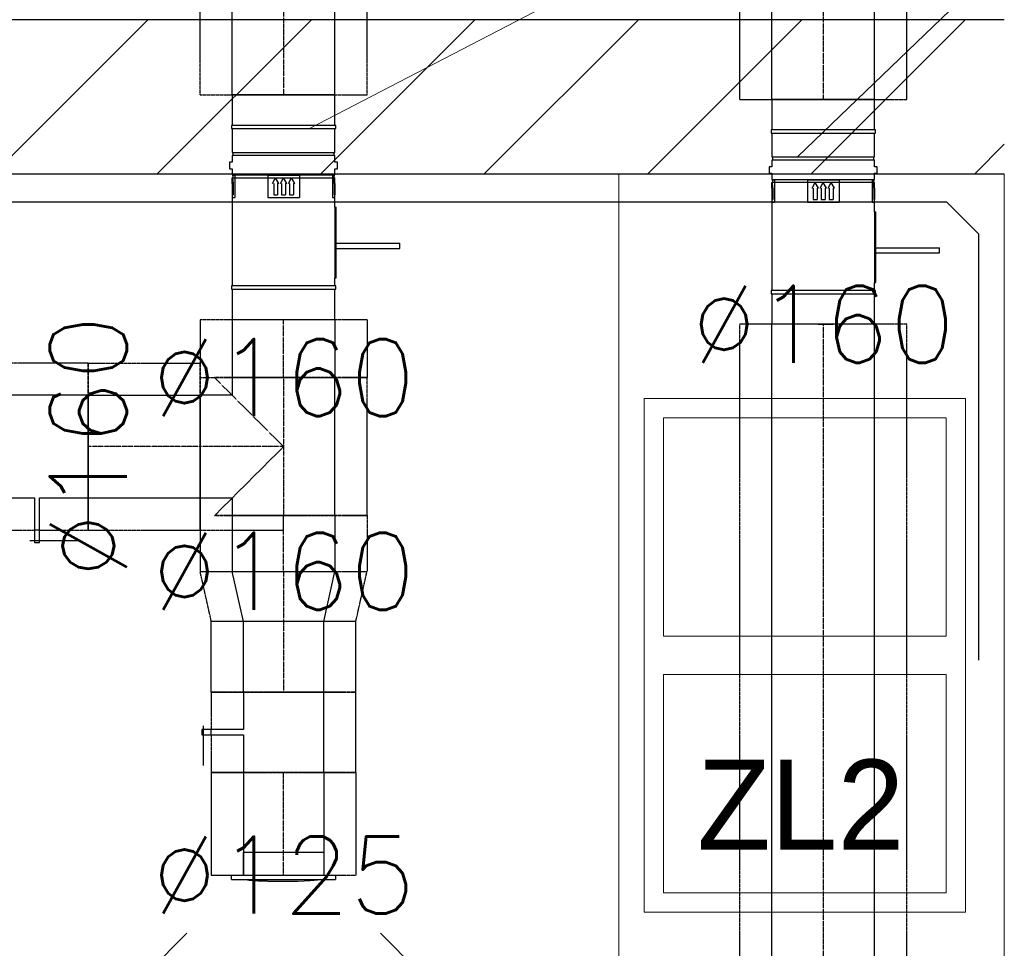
# Model space of a CAD drawing. Header units: millimetres. Extents: x -40063 to 512011, y 350190 to 687060.
# Tile 178 of 256: x 160849 to 162382, y 621301 to 622747. Entities that reach past the tile are written whole.
import ezdxf

# ---------------------------------------------------------------- set-up
doc = ezdxf.new("R2010")
doc.units = ezdxf.units.MM
doc.linetypes.add('DASHDOT', pattern=[1, 0.5, -0.25, 0, -0.25])
doc.linetypes.add('DASHED', pattern=[0.75, 0.5, -0.25])
doc.layers.get('0').update_dxf_attribs({"color": 8})
doc.layers.add('_IS_WM_OPIS', color=7, linetype='Continuous', lineweight=9)
doc.layers.add('J_skropliny', color=24, linetype='Continuous', lineweight=30)
for name, color, linetype in [('Elementy Modelu - Strefy', 8, 'Continuous'), ('FLUID-N2', 7, 'Continuous'), ('FLUID-N2-120-DIM', 7, 'Continuous'), ('FLUID-N2-INS', 7, 'Continuous'), ('FLUID-N2-SYM', 7, 'Continuous'), ('FLUID-W2', 7, 'Continuous'), ('FLUID-W2-120-ARRGR', 7, 'Continuous'), ('FLUID-W2-120-DIM', 7, 'Continuous'), ('FLUID-W2-INS', 7, 'Continuous'), ('FLUID-W2-SYM', 7, 'Continuous'), ('Konstrukcja - Ściany zew', 8, 'Continuous'), ('Opisy - Teksty', 8, 'Continuous'), ('Sciany', 8, 'Continuous'), ('X_ref', 8, 'Continuous')]:
    doc.layers.add(name, color=color, linetype=linetype)
doc.styles.add('FDBES', font='simplex.shx')
doc.styles.add('GENERATED_STYLE_2', font='txt')
doc.dimstyles.new('FDBES', dxfattribs={"dimscale": 50, "dimtxt": 4, "dimasz": 2.5, "dimexe": 0.8, "dimexo": 2, "dimgap": 1, "dimtad": 1, "dimdsep": 46, "dimtxsty": 'FDBES', "dimcen": 2.5, "dimclrd": 4, "dimclre": 5, "dimadec": 0, "dimazin": 0, "dimtfac": 1, "dimtmove": 0, "dimatfit": 3, "dimfxl": 1, "dimarcsym": 0})

# ---------------------------------------------------------------- blocks, each defined once
blk = doc.blocks.new('*U17481')
at = {"color": 124, "linetype": 'Continuous', "lineweight": -2}
for p, q in [((-2167.5, 80), (-2167.5, 0)), ((-2167.5, 0), (-2167.5, -80))]:
    blk.add_line(p, q, dxfattribs=at)
at = {"color": 0, "linetype": 'ByBlock', "lineweight": -2}
for p, q in [((2167.5, 80), (-2167.5, 80)), ((2167.5, -80), (-2167.5, -80))]:
    blk.add_line(p, q, dxfattribs=at)
at = {"layer": 'FLUID-N2-INS', "color": 124, "linetype": 'DASHED', "lineweight": -3}
for p, q in [((-2167.5, 130), (-2167.5, 80)), ((2167.5, 130), (-2167.5, 130)), ((-2167.5, -80), (-2167.5, -130)), ((2167.5, -130), (-2167.5, -130))]:
    blk.add_line(p, q, dxfattribs=at)
at = {"layer": 'FLUID-N2-SYM', "color": 124, "linetype": 'DASHDOT', "lineweight": -3}
blk.add_line((-2167.5, 0), (2167.5, 0), dxfattribs=at)
blk = doc.blocks.new('*U17482')
at = {"color": 124, "linetype": 'Continuous', "lineweight": -2}
for p, q in [((-766, 80), (-766, 0)), ((766, 0), (766, 80)), ((-766, 0), (-766, -80)), ((766, -80), (766, 0))]:
    blk.add_line(p, q, dxfattribs=at)
at = {"color": 0, "linetype": 'ByBlock', "lineweight": -2}
for p, q in [((766, 80), (-766, 80)), ((766, -80), (-766, -80))]:
    blk.add_line(p, q, dxfattribs=at)
at = {"layer": 'FLUID-N2-INS', "color": 124, "linetype": 'DASHED', "lineweight": -3}
for p, q in [((-766, 130), (-766, 80)), ((766, 130), (-766, 130)), ((766, 80), (766, 130)), ((-766, -80), (-766, -130)), ((766, -130), (766, -80)), ((766, -130), (-766, -130))]:
    blk.add_line(p, q, dxfattribs=at)
at = {"layer": 'FLUID-N2-SYM', "color": 124, "linetype": 'DASHDOT', "lineweight": -3}
blk.add_line((-766, 0), (766, 0), dxfattribs=at)
blk = doc.blocks.new('*U17374')
at = {"color": 243, "linetype": 'Continuous', "lineweight": -2}
for p, q in [((-762.5, 80), (-762.5, 0)), ((762.5, 0), (762.5, 80)), ((-762.5, 0), (-762.5, -80)), ((762.5, -80), (762.5, 0))]:
    blk.add_line(p, q, dxfattribs=at)
at = {"color": 0, "linetype": 'ByBlock', "lineweight": -2}
for p, q in [((762.5, 80), (-762.5, 80)), ((762.5, -80), (-762.5, -80))]:
    blk.add_line(p, q, dxfattribs=at)
at = {"layer": 'FLUID-W2-INS', "color": 243, "linetype": 'DASHED', "lineweight": -3}
for p, q in [((-762.5, 130), (-762.5, 80)), ((762.5, 130), (-762.5, 130)), ((762.5, 80), (762.5, 130)), ((-762.5, -80), (-762.5, -130)), ((762.5, -130), (762.5, -80)), ((762.5, -130), (-762.5, -130))]:
    blk.add_line(p, q, dxfattribs=at)
at = {"layer": 'FLUID-W2-SYM', "color": 243, "linetype": 'DASHDOT', "lineweight": -3}
blk.add_line((-762.5, 0), (762.5, 0), dxfattribs=at)
blk = doc.blocks.new('*U14504')
at = {"color": 0, "linetype": 'ByBlock', "lineweight": -2}
for p, q in [((80, 0, -80), (-80, 0, -80)), ((-80, 0, 80), (-4, 0, 80)), ((-11.3, 0, 146), (0, 0, 146)), ((-4, 0, 149.2), (-3.9, 0, 149.2)), ((-4, 0, 80), (-4, 0, 149.2)), ((4, 0, 130), (-4, 0, 130)), ((-3.9, 0, 149.2), (3.9, 0, 149.2)), ((0, 0, 146), (67.9, 0, 146)), ((3.9, 0, 149.2), (4, 0, 149.2)), ((4, 0, 149.2), (4, 0, 80)), ((4, 0, 80), (80, 0, 80))]:
    blk.add_line(p, q, dxfattribs=at)
at = {"layer": 'FLUID-W2-INS', "color": 243, "linetype": 'DASHED', "lineweight": -3}
for p, q in [((80, 0, -130), (-80, 0, -130)), ((-80, 0, 130), (-40, 0, 130)), ((-80, 0, -130), (-80, 0, 130)), ((-40, 0, 130), (-4, 0, 130)), ((4, 0, 130), (40, 0, 130)), ((40, 0, 130), (80, 0, 130)), ((80, 0, 130), (80, 0, -130))]:
    blk.add_line(p, q, dxfattribs=at)
blk = doc.blocks.new('*U14462')
at = {"color": 243, "linetype": 'Continuous', "lineweight": -2}
for p, q in [((-87, 0), (-87, 80)), ((87, 80), (87, 0)), ((-87, -80), (-87, 0)), ((87, 0), (87, -80))]:
    blk.add_line(p, q, dxfattribs=at)
at = {"color": 0, "linetype": 'ByBlock', "lineweight": -2}
for p, q in [((87, 80), (-87, 80)), ((87, -80), (-87, -80))]:
    blk.add_line(p, q, dxfattribs=at)
at = {"layer": 'FLUID-W2-INS', "color": 243, "linetype": 'DASHED', "lineweight": -3}
for p, q in [((-87, 80), (-87, 130)), ((87, 130), (-87, 130)), ((87, 130), (87, 80)), ((-87, -130), (-87, -80)), ((87, -80), (87, -130)), ((87, -130), (-87, -130))]:
    blk.add_line(p, q, dxfattribs=at)
at = {"layer": 'FLUID-W2-SYM', "color": 243, "linetype": 'DASHDOT', "lineweight": -3}
blk.add_line((-87, 0), (87, 0), dxfattribs=at)
blk = doc.blocks.new('*U17378')
at = {"color": 0, "linetype": 'ByBlock', "lineweight": -2}
for p, q in [((-80, 80), (-80, 130)), ((80, 130), (80, 80)), ((-107.5, 80), (-80, 80)), ((80, 80), (107.5, 80)), ((107.5, -80), (-107.5, -80))]:
    blk.add_line(p, q, dxfattribs=at)
at = {"layer": 'FLUID-W2-INS', "color": 243, "linetype": 'DASHED', "lineweight": -3}
for p, q in [((-130, 130), (130, 130)), ((130, 130), (130, 0)), ((-107.5, -130), (-107.5, 107.5)), ((0, 0), (-107.5, 107.5)), ((107.5, 107.5), (0, 0)), ((107.5, 107.5), (107.5, -130)), ((130, 0), (107.5, 0)), ((-107.5, 0), (-107.6, 0)), ((107.5, -130), (-107.5, -130))]:
    blk.add_line(p, q, dxfattribs=at)
at = {"layer": 'FLUID-W2-SYM', "color": 243, "linetype": 'DASHDOT', "lineweight": -3}
for p, q in [((0, 0), (0, 130)), ((-107.5, 0), (107.5, 0))]:
    blk.add_line(p, q, dxfattribs=at)
blk = doc.blocks.new('*U14447')
at = {"color": 243, "linetype": 'Continuous', "lineweight": -2}
for p, q in [((-43.5, 80), (-43.5, 0)), ((43.5, 0), (43.5, 80)), ((-43.5, 0), (-43.5, -80)), ((43.5, -80), (43.5, 0))]:
    blk.add_line(p, q, dxfattribs=at)
at = {"color": 0, "linetype": 'ByBlock', "lineweight": -2}
for p, q in [((43.5, 80), (-43.5, 80)), ((43.5, -80), (-43.5, -80))]:
    blk.add_line(p, q, dxfattribs=at)
at = {"layer": 'FLUID-W2-INS', "color": 243, "linetype": 'DASHED', "lineweight": -3}
for p, q in [((-43.5, 130), (-43.5, 129.9)), ((20.8, 130), (-43.5, 130)), ((-43.5, 129.9), (-43.5, 126.9)), ((-43.5, 112.5), (-43.5, 80)), ((43.5, 80), (43.5, 107.2)), ((-43.5, -80), (-43.5, -112.5)), ((43.5, -130), (43.5, -80)), ((-43.5, -126.9), (-43.5, -129.9)), ((-43.5, -130), (-43.5, -130)), ((43.5, -130), (-43.5, -130))]:
    blk.add_line(p, q, dxfattribs=at)
at = {"layer": 'FLUID-W2-SYM', "color": 243, "linetype": 'DASHDOT', "lineweight": -3}
for p, q in [((-43.5, 0), (20.8, 0)), ((20.8, 0), (43.5, 0))]:
    blk.add_line(p, q, dxfattribs=at)
blk = doc.blocks.new('*U14502')
at = {"color": 243, "linetype": 'Continuous', "lineweight": -2}
for p, q in [((-39, 0, -80), (-39, 0, -79.9)), ((39, 0, -62.4), (39, 0, -62.5)), ((-39, 0, 80), (-39, 0, 80)), ((-39, 0, 79.9), (-39, 0, 80)), ((39, 0, 62.5), (39, 0, 62.4)), ((39, 0, 62.5), (39, 0, 62.5))]:
    blk.add_line(p, q, dxfattribs=at)
at = {"color": 0, "linetype": 'ByBlock', "lineweight": -2}
for p, q in [((39, 0, -62.5), (-39, 0, -80)), ((39, 0, 62.5), (-39, 0, 80))]:
    blk.add_line(p, q, dxfattribs=at)
at = {"layer": 'FLUID-W2-INS', "color": 243, "linetype": 'DASHED', "lineweight": -3}
for p, q in [((-39, 0, -106), (-39, 0, -80)), ((-39, 0, -79.9), (-39, 0, 79.9)), ((-39, 0, -126.9), (-39, 0, -112.5)), ((39, 0, -112.5), (-39, 0, -130)), ((39, 0, 62.4), (39, 0, -62.4)), ((39, 0, -62.5), (39, 0, -112.4)), ((39, 0, -112.4), (39, 0, -112.5)), ((-39, 0, 129.9), (-39, 0, 130)), ((-39, 0, 112.5), (-39, 0, 126.9)), ((-39, 0, 80), (-39, 0, 80)), ((-39, 0, 80), (-39, 0, 106)), ((39, 0, 112.5), (-39, 0, 130)), ((39, 0, 112.4), (39, 0, 62.5)), ((39, 0, 112.5), (39, 0, 112.4))]:
    blk.add_line(p, q, dxfattribs=at)
at = {"layer": 'FLUID-W2-SYM', "color": 243, "linetype": 'DASHDOT', "lineweight": -3}
blk.add_line((-39, 0), (39, 0), dxfattribs=at)
blk = doc.blocks.new('*U14500')
at = {"color": 243, "linetype": 'Continuous', "lineweight": -2}
for p, q in [((-55, 62.5), (-55, 0)), ((55, 0), (55, 62.5)), ((-55, 0), (-55, -62.5)), ((55, -62.5), (55, 0))]:
    blk.add_line(p, q, dxfattribs=at)
at = {"color": 0, "linetype": 'ByBlock', "lineweight": -2}
for p, q in [((55, 62.5), (-55, 62.5)), ((55, -62.5), (-55, -62.5))]:
    blk.add_line(p, q, dxfattribs=at)
at = {"layer": 'FLUID-W2-INS', "color": 243, "linetype": 'DASHED', "lineweight": -3}
for p, q in [((-55, 112.5), (-55, 62.5)), ((55, 112.5), (-55, 112.5)), ((55, 62.5), (55, 112.5)), ((-55, -62.5), (-55, -112.5)), ((55, -112.5), (55, -62.5)), ((55, -112.5), (-55, -112.5))]:
    blk.add_line(p, q, dxfattribs=at)
at = {"layer": 'FLUID-W2-SYM', "color": 243, "linetype": 'DASHDOT', "lineweight": -3}
blk.add_line((-55, 0), (55, 0), dxfattribs=at)
blk = doc.blocks.new('*U14449')
at = {"color": 0, "linetype": 'ByBlock', "lineweight": -2}
for p, q in [((62.5, 0, -62.5), (-62.5, 0, -62.5)), ((-62.5, 0, 62.5), (-4, 0, 62.5)), ((-10.1, 0, 125), (-1.2, 0, 125)), ((-4, 0, 127.5), (4, 0, 127.5)), ((-4, 0, 62.5), (-4, 0, 127.5)), ((4, 0, 112.5), (-4, 0, 112.5)), ((-1.2, 0, 125), (51.8, 0, 125)), ((4, 0, 127.5), (4, 0, 62.5)), ((4, 0, 62.5), (62.5, 0, 62.5))]:
    blk.add_line(p, q, dxfattribs=at)
at = {"layer": 'FLUID-W2-INS', "color": 243, "linetype": 'DASHED', "lineweight": -3}
for p, q in [((62.5, 0, -112.5), (-62.5, 0, -112.5)), ((-62.5, 0, 112.5), (-31.2, 0, 112.5)), ((-62.5, 0, -112.5), (-62.5, 0, 112.5)), ((-31.2, 0, 112.5), (-4, 0, 112.5)), ((4, 0, 112.5), (31.2, 0, 112.5)), ((31.2, 0, 112.5), (62.5, 0, 112.5)), ((62.5, 0, 112.5), (62.5, 0, -112.5))]:
    blk.add_line(p, q, dxfattribs=at)
blk = doc.blocks.new('*U14499')
at = {"color": 243, "linetype": 'Continuous', "lineweight": -2}
for p, q in [((-80, 62.5), (-80, 0)), ((80, 0), (80, 62.5)), ((-80, 0), (-80, -62.5)), ((80, -62.5), (80, 0))]:
    blk.add_line(p, q, dxfattribs=at)
at = {"color": 0, "linetype": 'ByBlock', "lineweight": -2}
for p, q in [((80, 62.5), (-80, 62.5)), ((80, -62.5), (-80, -62.5))]:
    blk.add_line(p, q, dxfattribs=at)
at = {"layer": 'FLUID-W2-INS', "color": 243, "linetype": 'DASHED', "lineweight": -3}
for p, q in [((-80, 112.5), (-80, 62.5)), ((80, 112.5), (-80, 112.5)), ((80, 62.5), (80, 112.5)), ((-80, -62.5), (-80, -112.5)), ((80, -112.5), (80, -62.5)), ((80, -112.5), (-80, -112.5))]:
    blk.add_line(p, q, dxfattribs=at)
at = {"layer": 'FLUID-W2-SYM', "color": 243, "linetype": 'DASHDOT', "lineweight": -3}
blk.add_line((-80, 0), (80, 0), dxfattribs=at)
blk = doc.blocks.new('*U14498')
at = {"color": 0, "linetype": 'ByBlock', "lineweight": -2}
for p, q in [((-81, 0, 7), (-79.4, 0, 7)), ((-81, 0, 7), (-81, 0, 0)), ((-79.4, 0, 7), (79.4, 0, 7)), ((-62.5, 0, 0), (-62.5, 0, -35)), ((62.5, 0, -35), (-62.5, 0, -35)), ((62.5, 0, -35), (62.5, 0, 0)), ((79.4, 0, 7), (81, 0, 7)), ((81, 0, 0), (81, 0, 7))]:
    blk.add_line(p, q, dxfattribs=at)
at = {"color": 0, "linetype": 'ByBlock', "lineweight": -2, "extrusion": (0, -1, -8.2173e-33)}
blk.add_ellipse((0, 0, 7), major_axis=(-57.5, 0), ratio=0.052174, start_param=3.141593, end_param=4.712389, dxfattribs=at)
at = {"color": 0, "linetype": 'ByBlock', "lineweight": -2}
blk.add_open_spline([(0, 0, 10), (-0.9, 0, 10), (-2.6, 0, 10), (-5.2, 0, 10), (-7.7, 0, 10), (-10.3, 0, 10), (-12.8, 0, 9.9), (-15.3, 0, 9.9), (-17.8, 0, 9.9), (-20.2, 0, 9.8), (-22.6, 0, 9.8), (-24.9, 0, 9.7), (-27.2, 0, 9.6), (-29.5, 0, 9.6), (-31.7, 0, 9.5), (-33.8, 0, 9.4), (-35.8, 0, 9.3), (-37.8, 0, 9.3), (-39.7, 0, 9.2), (-41.5, 0, 9.1), (-43.3, 0, 9), (-44.9, 0, 8.9), (-46.5, 0, 8.8), (-48, 0, 8.7), (-49.3, 0, 8.5), (-50.6, 0, 8.4), (-51.8, 0, 8.3), (-52.8, 0, 8.2), (-53.8, 0, 8.1), (-54.7, 0, 7.9), (-55.4, 0, 7.8), (-56, 0, 7.7), (-56.5, 0, 7.6), (-57, 0, 7.4), (-57.2, 0, 7.3), (-57.4, 0, 7.2), (-57.5, 0, 7), (-57.5, 0, 7)], degree=3, knots=[0, 0, 0, 0, 2.579714, 5.154284, 7.718476, 10.267147, 12.795246, 15.29763, 17.769275, 20.205258, 22.600683, 24.950708, 27.250651, 29.495896, 31.68195, 33.804429, 35.859026, 37.841735, 39.748501, 41.575569, 43.319308, 44.976277, 46.543118, 48.016757, 49.394286, 50.673104, 51.85073, 52.924883, 53.893614, 54.755288, 55.508527, 56.152407, 56.686512, 57.111485, 57.429841, 57.649448, 57.79591, 57.79591, 57.79591, 57.79591], dxfattribs=at)
blk = doc.blocks.new('fdgdfg')
at = {"layer": 'Elementy Modelu - Strefy', "linetype": 'Continuous', "lineweight": 0}
for p, q in [((-181300.3, 466119.9), (-184825.7, 466119.9)), ((-181300.3, 460139.9), (-181300.3, 466119.9))]:
    blk.add_line(p, q, dxfattribs=at)
at = {"layer": 'Konstrukcja - Ściany zew', "linetype": 'Continuous'}
for p, q in [((-181300.3, 466359.9), (-184705.7, 466359.9)), ((-182873.8, 466119.9), (-182633.8, 466359.9)), ((-182619.2, 466119.9), (-182379.2, 466359.9)), ((-182364.6, 466119.9), (-182124.6, 466359.9)), ((-182110.1, 466119.9), (-181870.1, 466359.9)), ((-181855.5, 466119.9), (-181615.5, 466359.9)), ((-181601, 466119.9), (-181361, 466359.9)), ((-181346.4, 466119.9), (-181300.3, 466166)), ((-184825.7, 466119.9), (-181300.3, 466119.9))]:
    blk.add_line(p, q, dxfattribs=at)
at = {"layer": 'Konstrukcja - Ściany zew', "linetype": 'Continuous', "lineweight": 13}
for p, q in [((-181360.9, 465769.9), (-181860.9, 465769.9)), ((-181860.9, 465769.9), (-181860.9, 464969.9)), ((-181360.9, 464969.9), (-181360.9, 465769.9)), ((-181830.9, 465739.9), (-181390.9, 465739.9)), ((-181830.9, 465399.9), (-181830.9, 465739.9)), ((-181390.9, 465739.9), (-181390.9, 465399.9)), ((-181390.9, 465399.9), (-181830.9, 465399.9)), ((-181390.9, 465339.9), (-181830.9, 465339.9)), ((-181830.9, 465339.9), (-181830.9, 464999.9)), ((-181390.9, 464999.9), (-181390.9, 465339.9)), ((-181830.9, 464999.9), (-181390.9, 464999.9)), ((-181860.9, 464969.9), (-181360.9, 464969.9))]:
    blk.add_line(p, q, dxfattribs=at)
at = {"layer": 'Sciany', "linetype": 'Continuous', "lineweight": 13}
blk.add_line((-181900.3, 463969.9), (-181900.3, 466119.9), dxfattribs=at)
at = {"layer": 'Opisy - Teksty', "linetype": 'Continuous', "lineweight": 13, "style": 'GENERATED_STYLE_2'}
blk.add_text('ZL2', height=140, dxfattribs=at).set_placement((-181778.5, 465067.5))
blk = doc.blocks.new('*U17373')
at = {"color": 0, "linetype": 'ByBlock', "lineweight": -2}
for p, q in [((-127.5, 80), (-175, 80)), ((-175, 80), (-175, 78.5)), ((-175, 78.5), (-175, -78.5)), ((-122.5, 81.2), (-127.5, 81.2)), ((-127.5, 81.2), (-127.5, 80)), ((-127.5, 80), (-127.5, 0)), ((-122.5, 0), (-122.5, 81.2)), ((19.4, 80), (-122.5, 80)), ((45.5, 0), (45.5, 80)), ((50.5, 78.8), (45.5, 78.8)), ((60, 80), (50.5, 80)), ((50.5, 80), (50.5, 78.8)), ((50.5, 78.8), (50.5, 0)), ((70, 84), (60, 84)), ((60, 84), (60, 80)), ((70, 80), (70, 84)), ((80.5, 80), (70, 80)), ((80.5, 0), (80.5, 80)), ((85.5, 78.8), (80.5, 78.8)), ((122.5, 80), (85.5, 80)), ((85.5, 80), (85.5, 78.8)), ((85.5, 78.8), (85.5, 0)), ((127.5, 81.2), (122.5, 81.2)), ((122.5, 81.2), (122.5, 80)), ((122.5, 80), (122.5, 0)), ((127.5, 0), (127.5, 81.2)), ((175, 80), (127.5, 80)), ((175, -80), (175, 80)), ((-127.5, 0), (-127.5, -80)), ((-122.5, -81.2), (-122.5, 0)), ((45.5, -80), (45.5, 0)), ((50.5, 0), (50.5, -78.8)), ((80.5, -80), (80.5, 0)), ((85.5, 0), (85.5, -78.8)), ((122.5, 0), (122.5, -80)), ((127.5, -81.2), (127.5, 0)), ((-175, -78.5), (-175, -80)), ((-175, -80), (-127.5, -80)), ((-127.5, -80), (-127.5, -81.2)), ((-127.5, -81.2), (-122.5, -81.2)), ((-122.5, -80), (-110, -80)), ((0, -80), (-110, -80)), ((-110, -80), (-110, -82)), ((-110, -82), (0, -82)), ((-64, -82), (-64, -181)), ((-56, -82), (-56, -181)), ((0, -80), (19.4, -80)), ((0, -80), (0, -82)), ((45.5, -78.8), (50.5, -78.8)), ((50.5, -78.8), (50.5, -80)), ((50.5, -80), (60, -80)), ((60, -80), (60, -84)), ((60, -84), (70, -84)), ((70, -80), (80.5, -80)), ((70, -84), (70, -80)), ((80.5, -78.8), (85.5, -78.8)), ((85.5, -78.8), (85.5, -80)), ((85.5, -80), (122.5, -80)), ((122.5, -80), (122.5, -81.2)), ((122.5, -81.2), (127.5, -81.2)), ((127.5, -80), (175, -80)), ((-64, -181), (-56, -181))]:
    blk.add_line(p, q, dxfattribs=at)
at = {"color": 243, "linetype": 'Continuous', "lineweight": -3}
for p, q in [((15, 80), (15, 76.1)), ((36.9, 80), (19.4, 80)), ((19.4, 79.5), (19.4, 78.6)), ((36.9, 79.5), (19.4, 79.5)), ((36.9, 78.6), (19.4, 78.6)), ((36.9, 80), (45.6, 80)), ((36.9, 79.8), (45.6, 79)), ((36.9, 78.2), (45.6, 79)), ((36.9, 78.2), (36.9, 78.6)), ((36.9, 78.2), (36.9, 78.6)), ((50, 80), (50, 76.1)), ((50, 76.1), (15, 76.1)), ((50, 24.6), (15, 24.6)), ((15, 24.6), (15, -24.6)), ((19.4, 15.4), (19.4, 9.5)), ((36.9, 15.4), (19.4, 15.4)), ((36.9, 17.4), (45.6, 12.4)), ((50, 24.6), (50, -24.6)), ((36.9, 9.5), (19.4, 9.5)), ((19.4, 3), (19.4, -3)), ((36.9, 3), (19.4, 3)), ((36.9, 7.5), (45.6, 12.4)), ((36.9, 7.5), (36.9, 9.5)), ((36.9, 7.5), (36.9, 9.5)), ((36.9, 5), (45.6, 0)), ((36.9, -5), (45.6, 0)), ((36.9, -3), (19.4, -3)), ((19.4, -9.5), (19.4, -15.4)), ((36.9, -9.5), (19.4, -9.5)), ((36.9, -5), (36.9, -3)), ((36.9, -5), (36.9, -3)), ((36.9, -7.5), (45.6, -12.4)), ((36.9, -17.4), (45.6, -12.4)), ((50, -24.6), (15, -24.6)), ((36.9, -15.4), (19.4, -15.4)), ((36.9, -17.4), (36.9, -15.4)), ((36.9, -17.4), (36.9, -15.4)), ((50, -76.1), (15, -76.1)), ((15, -76.1), (15, -80)), ((50, -76.1), (50, -80)), ((19.4, -79.5), (19.4, -78.6)), ((36.9, -78.6), (19.4, -78.6)), ((36.9, -79.5), (19.4, -79.5)), ((36.9, -80), (19.4, -80)), ((36.9, -78.2), (36.9, -78.6)), ((36.9, -78.2), (36.9, -78.6)), ((36.9, -78.2), (45.6, -79)), ((36.9, -79.8), (45.6, -79)), ((36.9, -80), (45.6, -80))]:
    blk.add_line(p, q, dxfattribs=at)
blk = doc.blocks.new('*U17381')
at = {"color": 243, "linetype": 'Continuous', "lineweight": -2}
for p, q in [((-45, 80), (-45, 0)), ((45, 0), (45, 80)), ((-45, 0), (-45, -80)), ((45, -80), (45, 0))]:
    blk.add_line(p, q, dxfattribs=at)
at = {"color": 0, "linetype": 'ByBlock', "lineweight": -2}
for p, q in [((45, 80), (-45, 80)), ((45, -80), (-45, -80))]:
    blk.add_line(p, q, dxfattribs=at)
at = {"layer": 'FLUID-W2-INS', "color": 243, "linetype": 'DASHED', "lineweight": -3}
for p, q in [((-45, 130), (-45, 80)), ((45, 130), (-22.6, 130)), ((45, 80), (45, 130)), ((-45, -80), (-45, -130)), ((45, -130), (45, -80)), ((45, -130), (-45, -130))]:
    blk.add_line(p, q, dxfattribs=at)
at = {"layer": 'FLUID-W2-SYM', "color": 243, "linetype": 'DASHDOT', "lineweight": -3}
for p, q in [((-45, 0), (-22.6, 0)), ((-22.6, 0), (45, 0))]:
    blk.add_line(p, q, dxfattribs=at)
blk = doc.blocks.new('*U17480')
at = {"color": 0, "linetype": 'ByBlock', "lineweight": -2}
for p, q in [((-127.5, 80), (-175, 80)), ((-122.5, 81.3), (-127.5, 81.3)), ((-127.5, 81.3), (-127.5, 80)), ((-127.5, 80), (-127.5, 0)), ((-122.5, 0), (-122.5, 81.3)), ((19.4, 80), (-122.5, 80)), ((45.5, 0), (45.5, 80)), ((50.5, 78.8), (45.5, 78.8)), ((60, 80), (50.5, 80)), ((50.5, 80), (50.5, 78.8)), ((50.5, 78.8), (50.5, 0)), ((70, 84), (60, 84)), ((60, 84), (60, 80)), ((70, 80), (70, 84)), ((80.5, 80), (70, 80)), ((80.5, 0), (80.5, 80)), ((85.5, 78.8), (80.5, 78.8)), ((122.5, 80), (85.5, 80)), ((85.5, 80), (85.5, 78.8)), ((85.5, 78.8), (85.5, 0)), ((127.5, 81.3), (122.5, 81.3)), ((122.5, 81.3), (122.5, 80)), ((122.5, 80), (122.5, 0)), ((127.5, 0), (127.5, 81.3)), ((175, 80), (127.5, 80)), ((175, -80), (175, 80)), ((-175, 7.8), (-175, -15.6)), ((-127.5, 0), (-127.5, -80)), ((-122.5, -81.2), (-122.5, 0)), ((45.5, -80), (45.5, 0)), ((50.5, 0), (50.5, -78.8)), ((80.5, -80), (80.5, 0)), ((85.5, 0), (85.5, -78.8)), ((122.5, 0), (122.5, -80)), ((127.5, -81.2), (127.5, 0)), ((-175, -78.5), (-175, -80)), ((-175, -80), (-127.5, -80)), ((-127.5, -80), (-127.5, -81.2)), ((-127.5, -81.2), (-122.5, -81.2)), ((-122.5, -80), (-110, -80)), ((0, -80), (-110, -80)), ((-110, -80), (-110, -82)), ((-110, -82), (0, -82)), ((-64, -82), (-64, -181)), ((-56, -82), (-56, -181)), ((0, -80), (19.4, -80)), ((0, -80), (0, -82)), ((45.5, -78.7), (50.5, -78.7)), ((50.5, -78.8), (50.5, -80)), ((50.5, -80), (60, -80)), ((60, -80), (60, -84)), ((60, -84), (70, -84)), ((70, -80), (80.5, -80)), ((70, -84), (70, -80)), ((80.5, -78.7), (85.5, -78.7)), ((85.5, -78.8), (85.5, -80)), ((85.5, -80), (122.5, -80)), ((122.5, -80), (122.5, -81.2)), ((122.5, -81.2), (127.5, -81.2)), ((127.5, -80), (175, -80)), ((-64, -181), (-56, -181))]:
    blk.add_line(p, q, dxfattribs=at)
at = {"color": 124, "linetype": 'Continuous', "lineweight": -3}
for p, q in [((15, 80), (15, 76.1)), ((36.9, 80), (19.4, 80)), ((19.4, 79.5), (19.4, 78.6)), ((36.9, 79.5), (19.4, 79.5)), ((36.9, 78.6), (19.4, 78.6)), ((36.9, 80), (45.6, 80)), ((36.9, 79.8), (45.6, 79)), ((36.9, 78.2), (45.6, 79)), ((36.9, 78.2), (36.9, 78.6)), ((36.9, 78.2), (36.9, 78.6)), ((50, 80), (50, 76.1)), ((50, 76.1), (15, 76.1)), ((50, 24.6), (15, 24.6)), ((15, 24.6), (15, -24.6)), ((19.4, 15.4), (19.4, 9.5)), ((36.9, 15.4), (19.4, 15.4)), ((36.9, 17.4), (45.6, 12.4)), ((50, 24.6), (50, -24.6)), ((36.9, 9.5), (19.4, 9.5)), ((19.4, 3), (19.4, -3)), ((36.9, 3), (19.4, 3)), ((36.9, 7.5), (45.6, 12.4)), ((36.9, 7.5), (36.9, 9.5)), ((36.9, 7.5), (36.9, 9.5)), ((36.9, 5), (45.6, 0)), ((36.9, -5), (45.6, 0)), ((36.9, -3), (19.4, -3)), ((19.4, -9.5), (19.4, -15.4)), ((36.9, -9.5), (19.4, -9.5)), ((36.9, -5), (36.9, -3)), ((36.9, -5), (36.9, -3)), ((36.9, -7.5), (45.6, -12.4)), ((36.9, -17.4), (45.6, -12.4)), ((50, -24.6), (15, -24.6)), ((36.9, -15.4), (19.4, -15.4)), ((36.9, -17.4), (36.9, -15.4)), ((36.9, -17.4), (36.9, -15.4)), ((50, -76.1), (15, -76.1)), ((15, -76.1), (15, -80)), ((50, -76.1), (50, -80)), ((19.4, -79.5), (19.4, -78.6)), ((36.9, -78.6), (19.4, -78.6)), ((36.9, -79.5), (19.4, -79.5)), ((36.9, -80), (19.4, -80)), ((36.9, -78.2), (36.9, -78.6)), ((36.9, -78.2), (36.9, -78.6)), ((36.9, -78.2), (45.6, -79)), ((36.9, -79.8), (45.6, -79)), ((36.9, -80), (45.6, -80))]:
    blk.add_line(p, q, dxfattribs=at)
blk = doc.blocks.new('*U17478')
at = {"color": 7}
blk.add_leader([(141.4, -141.4), (0, 0)], dimstyle='FDBES', override={"dimscale": 20, "dimclrd": 7}, dxfattribs=at)
blk = doc.blocks.new('*U17479')
at = {"color": 7}
blk.add_leader([(-141.4, -141.4), (0, 0)], dimstyle='FDBES', override={"dimscale": 20, "dimclrd": 7}, dxfattribs=at)

msp = doc.modelspace()

# ---------------------------------------------------------------- linework, layer by layer
at = {"layer": '_IS_WM_OPIS', "color": 1}
for points in [[(161300.42938, 622577.819), (163051.29702, 623486.27932)], [(162060.53731, 622533.68635), (163051.29702, 623486.27932)]]:
    msp.add_lwpolyline(points, dxfattribs=at)
at = {"layer": 'J_skropliny'}
for p, q in [((158862.33045, 622463.82002), (162292.30764, 622463.82002)), ((162342.30764, 622413.82002), (162292.30764, 622463.82002)), ((162342.30764, 622413.82002), (162342.30764, 621749.89975))]:
    msp.add_line(p, q, dxfattribs=at)

# ---------------------------------------------------------------- block references
at = {"layer": 'FLUID-N2', "color": 124, "linetype": 'Continuous'}
for name, p, rotation in [('*U17482', (162100.3447, 623389.22018, 2965.5), 270), ('*U17480', (162100.3447, 622448.18635, 2965.5), 89.99999999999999), ('*U17481', (162100.3447, 620105.69234, 2965.5), 270)]:
    msp.add_blockref(name, p, dxfattribs=dict(at, rotation=rotation))
at = {"layer": 'FLUID-W2', "color": 243, "linetype": 'Continuous'}
for name, p, rotation in [('*U17374', (161260, 623392.74233, 2888), 270), ('*U17373', (161260, 622455.319, 2888), 89.99999999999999), ('*U17381', (161260, 622235.18692, 2888), 90.00000000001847), ('*U14447', (161260, 621931.80483, 2888), 90), ('*U14500', (161260, 621755.27435, 2905.5), 270), ('*U14499', (161260, 621495.27435, 2905.5), 90)]:
    msp.add_blockref(name, p, dxfattribs=dict(at, rotation=rotation))
at = {"layer": 'FLUID-W2', "color": 243, "linetype": 'Continuous', "extrusion": (0, -1, 6.12323e-17)}
msp.add_blockref('*U14504', (160875.96863, 2888, -622082.55483), dxfattribs=at)
at = {"layer": 'FLUID-W2', "color": 243, "linetype": 'Continuous', "extrusion": (1.22465e-16, 0, -1)}
msp.add_blockref('*U14462', (-161042.98431, 622082.55483, -2888), dxfattribs=at)
at = {"layer": 'FLUID-W2', "color": 243, "linetype": 'Continuous', "extrusion": (2.44929e-16, -1.22465e-16, -1), "rotation": 270}
msp.add_blockref('*U17378', (-161260, 622082.55483, -2888), dxfattribs=at)
at = {"layer": 'FLUID-W2', "color": 243, "linetype": 'Continuous', "extrusion": (1, -1.83697e-16, -1.60812e-16), "rotation": 180}
msp.add_blockref('*U14502', (621849.30483, 2888, 161260), dxfattribs=at)
at = {"layer": 'FLUID-W2', "color": 243, "linetype": 'Continuous', "extrusion": (-1, 1.83697e-16, -6.12323e-17)}
msp.add_blockref('*U14449', (-621637.77435, 2905.5, -161260), dxfattribs=at)
at = {"layer": 'FLUID-W2', "color": 243, "linetype": 'Continuous', "extrusion": (-6.12323e-17, -1, 6.12323e-17)}
msp.add_blockref('*U14498', (161260, 2905.5, -621415.27435), dxfattribs=at)
at = {"layer": 'FLUID-W2-120-ARRGR'}
for name, p in [('*U17479', (161109.28932, 621324.56367, 2905.5)), ('*U17478', (161410.71068, 621324.56367, 2905.5))]:
    msp.add_blockref(name, p, dxfattribs=at)
at = {"layer": 'X_ref'}
msp.add_blockref('fdgdfg', (343682.59614, 156387.58931), dxfattribs=at)

# ---------------------------------------------------------------- texts
at = {"layer": 'FLUID-N2-120-DIM', "color": 7, "insert": (162100.3447, 622273.19234, 2965.5), "char_height": 120, "attachment_point": 5, "style": 'FDBES'}
msp.add_mtext('∅160\\P', dxfattribs=at)
at = {"layer": 'FLUID-W2-120-DIM', "color": 7, "insert": (160955.98431, 622082.55483, 2888), "char_height": 120, "attachment_point": 5, "rotation": 90, "style": 'FDBES'}
msp.add_mtext('∅160\\P', dxfattribs=at)
at = {"layer": 'FLUID-W2-120-DIM', "color": 7, "char_height": 120, "attachment_point": 5, "style": 'FDBES'}
for s, insert in [('∅160\\P', (161260, 622190.05483, 2888)), ('∅160\\P', (161260, 621888.30483, 2888)), ('∅125\\P', (161260, 621415.27435, 2905.5))]:
    msp.add_mtext(s, dxfattribs=dict(at, insert=insert))

doc.saveas('drawing.dxf')
